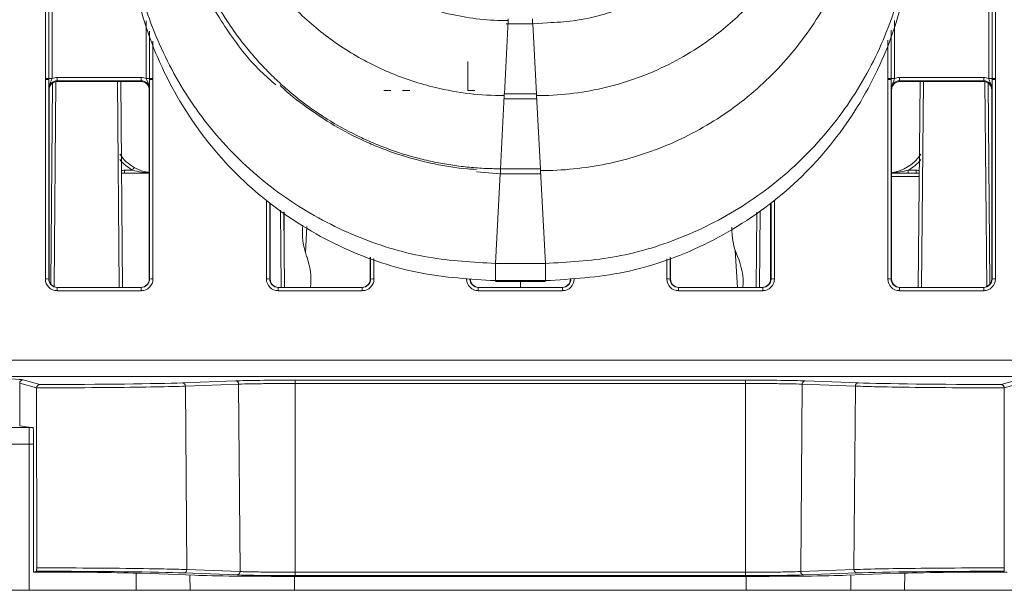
# Model space of a CAD drawing. Header units: millimetres. Extents: x 0 to 2100, y 0 to 1485.
# Tile 4 of 68: x 497 to 556, y 268 to 302. Entities that reach past the tile are written whole.
import ezdxf

# ---------------------------------------------------------------- set-up
doc = ezdxf.new("R2010")
doc.units = ezdxf.units.MM
doc.header["$LTSCALE"] = 5

msp = doc.modelspace()

# ---------------------------------------------------------------- linework, layer by layer
at = {"color": 7, "linetype": 'Continuous', "lineweight": 15}
for p, q in [((498.227, 298.319), (498.227, 308.015)), ((498.427, 308.013), (498.427, 298.317)), ((498.627, 308.012), (498.627, 298.315)), ((554.776, 298.315), (554.776, 308.012)), ((554.976, 298.317), (554.976, 308.013)), ((555.176, 308.015), (555.176, 298.319)), ((525.741, 297.405), (525.974, 301.789)), ((525.856, 301.605), (525.977, 301.594)), ((527.427, 301.594), (528.327, 301.663)), ((525.977, 301.594), (527.427, 301.594)), ((523.552, 297.61), (523.552, 299.35)), ((498.227, 298.271), (498.227, 298.319)), ((498.227, 286.303), (498.227, 298.271)), ((498.427, 298.317), (498.427, 298.269)), ((498.427, 298.269), (498.427, 286.301)), ((498.931, 298.183), (498.931, 298.384)), ((498.931, 298.384), (503.973, 298.384)), ((503.973, 298.183), (498.931, 298.183)), ((498.931, 298.183), (498.952, 298.141)), ((503.952, 298.141), (498.952, 298.141)), ((502.744, 298.141), (502.852, 285.801)), ((503.952, 298.141), (503.973, 298.183)), ((503.973, 298.183), (503.973, 298.384)), ((504.476, 298.269), (504.476, 298.317)), ((504.476, 286.301), (504.476, 298.269)), ((504.676, 298.319), (504.676, 298.271)), ((504.676, 298.271), (504.676, 286.303)), ((548.727, 298.271), (548.727, 298.319)), ((548.727, 286.303), (548.727, 298.271)), ((548.927, 298.317), (548.927, 298.269)), ((548.927, 298.269), (548.927, 286.301)), ((549.431, 298.183), (549.431, 298.384)), ((549.431, 298.384), (554.473, 298.384)), ((554.473, 298.183), (549.431, 298.183)), ((549.431, 298.183), (549.452, 298.141)), ((554.452, 298.141), (549.452, 298.141)), ((550.551, 285.801), (550.659, 298.141)), ((554.452, 298.141), (554.473, 298.183)), ((554.473, 298.183), (554.473, 298.384)), ((554.976, 298.269), (554.976, 298.317)), ((554.976, 286.301), (554.976, 298.269)), ((555.176, 298.319), (555.176, 298.271)), ((555.176, 298.271), (555.176, 286.303)), ((498.452, 297.641), (498.431, 297.683)), ((498.452, 297.641), (498.452, 286.301)), ((498.553, 285.999), (498.658, 298.046)), ((504.473, 297.683), (504.452, 297.641)), ((504.452, 297.641), (504.452, 286.301)), ((518.942, 297.61), (518.515, 297.61)), ((520.072, 297.61), (519.644, 297.61)), ((523.979, 297.61), (523.552, 297.61)), ((548.952, 297.641), (548.931, 297.683)), ((548.952, 286.301), (548.952, 297.641)), ((554.745, 298.046), (554.85, 285.999)), ((554.973, 297.683), (554.952, 297.641)), ((554.952, 286.301), (554.952, 297.641)), ((525.503, 292.91), (525.735, 297.295)), ((525.738, 297.405), (525.741, 297.405)), ((525.738, 297.1), (525.738, 297.405)), ((525.738, 297.1), (527.665, 297.1)), ((527.662, 297.405), (525.741, 297.405)), ((527.662, 297.405), (527.665, 297.405)), ((527.665, 297.1), (527.665, 297.405)), ((527.901, 292.91), (527.668, 297.295)), ((502.974, 292.827), (503.452, 292.827)), ((502.974, 292.642), (502.974, 292.827)), ((525.5, 292.91), (525.503, 292.91)), ((527.901, 292.91), (525.503, 292.91)), ((527.901, 292.91), (527.904, 292.91)), ((527.904, 292.605), (527.904, 292.91)), ((528.202, 287.237), (527.907, 292.801)), ((549.952, 292.827), (550.429, 292.827)), ((549.952, 292.642), (549.952, 292.827)), ((550.429, 292.642), (550.429, 292.827)), ((504.452, 292.642), (502.792, 292.642)), ((524.069, 292.731), (525.5, 292.605)), ((525.5, 292.605), (527.904, 292.605)), ((548.952, 292.642), (550.611, 292.642)), ((511.702, 290.847), (511.702, 286.301)), ((541.702, 286.301), (541.702, 290.802)), ((512.525, 290.317), (512.565, 285.801)), ((540.839, 285.801), (540.878, 290.26)), ((513.815, 287.88), (513.91, 289.443)), ((517.702, 286.301), (517.702, 287.616)), ((535.702, 287.591), (535.702, 286.301)), ((539.716, 285.801), (539.581, 288.014)), ((528.202, 287.237), (525.202, 287.237)), ((525.202, 286.203), (525.202, 287.237)), ((528.202, 286.203), (528.202, 287.237)), ((498.427, 286.301), (498.452, 286.301)), ((504.452, 286.301), (504.476, 286.301)), ((511.677, 286.301), (511.702, 286.301)), ((517.702, 286.301), (517.726, 286.301)), ((535.677, 286.301), (535.702, 286.301)), ((541.702, 286.301), (541.726, 286.301)), ((548.927, 286.301), (548.952, 286.301)), ((554.952, 286.301), (554.976, 286.301)), ((498.927, 285.603), (498.927, 285.801)), ((498.927, 285.801), (503.976, 285.801)), ((503.976, 285.603), (503.976, 285.801)), ((512.177, 285.603), (512.177, 285.801)), ((512.177, 285.801), (517.226, 285.801)), ((517.226, 285.603), (517.226, 285.801)), ((524.177, 285.801), (529.226, 285.801)), ((524.177, 285.801), (524.177, 285.603)), ((528.202, 286.203), (525.202, 286.203)), ((528.202, 286.16), (525.202, 286.16)), ((525.202, 286.147), (525.202, 286.16)), ((525.202, 286.147), (528.202, 286.147)), ((526.702, 286.147), (526.702, 285.801)), ((528.202, 286.147), (528.202, 286.16)), ((529.226, 285.801), (529.226, 285.603)), ((536.177, 285.603), (536.177, 285.801)), ((536.177, 285.801), (541.226, 285.801)), ((541.226, 285.603), (541.226, 285.801)), ((549.427, 285.603), (549.427, 285.801)), ((549.427, 285.801), (554.476, 285.801)), ((554.476, 285.603), (554.476, 285.801)), ((503.976, 285.603), (498.927, 285.603)), ((517.226, 285.603), (512.177, 285.603)), ((529.226, 285.603), (524.177, 285.603)), ((541.226, 285.603), (536.177, 285.603)), ((554.476, 285.603), (549.427, 285.603)), ((425.237, 281.44), (628.166, 281.44)), ((628.166, 280.449), (425.237, 280.449)), ((496.688, 277.505), (496.688, 280.062)), ((497.701, 279.773), (496.688, 280.062)), ((496.887, 280.262), (497.888, 279.976)), ((497.701, 279.778), (497.701, 279.773)), ((497.701, 279.773), (497.706, 268.988)), ((506.44, 280.078), (509.628, 280.198)), ((509.809, 280), (506.621, 279.88)), ((506.621, 279.88), (506.708, 268.885)), ((509.809, 280), (509.898, 268.765)), ((513.202, 280.238), (540.202, 280.238)), ((513.202, 280.238), (513.202, 280.039)), ((513.202, 280.039), (513.202, 268.727)), ((540.202, 280.039), (513.202, 280.039)), ((540.202, 280.238), (540.202, 280.039)), ((540.202, 280.039), (540.202, 268.727)), ((543.595, 280), (543.506, 268.765)), ((546.782, 279.88), (543.595, 280)), ((543.776, 280.198), (546.964, 280.078)), ((546.782, 279.88), (546.695, 268.885)), ((555.515, 279.976), (556.516, 280.262)), ((555.697, 268.988), (555.703, 279.773)), ((556.716, 280.062), (555.703, 279.773)), ((555.703, 279.773), (555.703, 279.778)), ((497.489, 277.391), (496.688, 277.505)), ((492.768, 277.397), (497.252, 277.397)), ((497.252, 277.397), (497.252, 276.406)), ((497.519, 276.895), (497.523, 268.738)), ((497.252, 276.406), (492.761, 276.406)), ((497.252, 267.642), (497.252, 276.406)), ((497.694, 268.787), (497.523, 268.738)), ((503.991, 268.662), (507.181, 268.543)), ((509.717, 268.564), (506.527, 268.683)), ((506.708, 268.885), (509.898, 268.765)), ((513.202, 268.525), (513.202, 268.727)), ((513.202, 268.727), (540.202, 268.727)), ((540.202, 268.525), (540.202, 268.727)), ((543.506, 268.765), (546.695, 268.885)), ((546.877, 268.683), (543.687, 268.564)), ((546.223, 268.543), (549.413, 268.662)), ((540.202, 268.525), (513.202, 268.525)), ((513.202, 268.476), (540.202, 268.476)), ((492.684, 267.642), (497.252, 267.642)), ((497.252, 267.642), (503.675, 267.642)), ((503.675, 267.642), (506.9, 267.642)), ((506.9, 267.642), (513.165, 267.642)), ((513.165, 267.642), (540.238, 267.642)), ((540.238, 267.642), (546.503, 267.642)), ((546.503, 267.642), (549.729, 267.642)), ((549.729, 267.642), (556.152, 267.642))]:
    msp.add_line(p, q, dxfattribs=at)
at = {"color": 8, "linetype": 'Continuous', "lineweight": 15}
for p, q in [((504.276, 298.315), (504.276, 301.78)), ((525.977, 301.594), (525.977, 301.899)), ((527.427, 301.594), (527.427, 301.899)), ((527.662, 297.405), (527.44, 301.599)), ((549.127, 301.794), (549.127, 298.315)), ((504.476, 298.317), (504.476, 301.167)), ((548.927, 301.212), (548.927, 298.317)), ((504.676, 300.554), (504.676, 298.319)), ((548.727, 298.319), (548.727, 300.611)), ((498.859, 298.132), (498.752, 285.843)), ((502.652, 285.801), (502.544, 298.141)), ((550.859, 298.141), (550.751, 285.801)), ((554.652, 285.843), (554.545, 298.132)), ((525.5, 292.605), (525.5, 292.91)), ((525.202, 287.237), (525.487, 292.61)), ((550.609, 292.444), (548.952, 292.444)), ((511.477, 286.303), (511.477, 290.989)), ((541.926, 291.019), (541.926, 286.303)), ((511.677, 290.862), (511.677, 286.301)), ((512.365, 285.801), (512.324, 290.437)), ((541.726, 286.301), (541.726, 290.826)), ((541.079, 290.38), (541.039, 285.801)), ((517.726, 286.301), (517.726, 287.607)), ((517.926, 287.538), (517.926, 286.303)), ((535.477, 286.303), (535.477, 287.518)), ((535.677, 287.583), (535.677, 286.301)), ((497.519, 276.406), (497.252, 276.406)), ((503.675, 267.642), (503.667, 268.673)), ((506.9, 267.642), (506.893, 268.554)), ((546.503, 267.642), (546.51, 268.554)), ((549.729, 267.642), (549.737, 268.673)), ((513.165, 267.642), (513.165, 268.476)), ((540.238, 267.642), (540.238, 268.476))]:
    msp.add_line(p, q, dxfattribs=at)
at = {"color": 7, "linetype": 'Continuous', "lineweight": 15}
for centre, radius, start, end in [((498.276, 292.392), 5.927, 88.54048, 90.47395), ((498.277, 292.422), 5.849, 88.52467, 90.48406), ((498.578, 304.242), 5.927, 268.54048, 270.47395), ((504.325, 304.242), 5.927, 269.52605, 271.45952), ((504.627, 292.392), 5.927, 89.52605, 91.45952), ((504.627, 292.422), 5.849, 89.51594, 91.47533), ((548.776, 292.392), 5.927, 88.54048, 90.47395), ((548.777, 292.422), 5.849, 88.52467, 90.48406), ((549.078, 304.242), 5.927, 268.54048, 270.47395), ((554.825, 304.242), 5.927, 269.52605, 271.45952), ((555.127, 292.392), 5.927, 89.52605, 91.45952), ((555.127, 292.422), 5.849, 89.51594, 91.47533), ((504.843, 295.242), 2.6, 214.28508, 240.20198), ((504.843, 295.257), 2.8, 219.98336, 240.20198), ((548.56, 295.242), 2.6, 278.66417, 325.71492), ((548.56, 295.257), 2.8, 299.79802, 320.01664), ((504.548, 292.251), 1.238, 143.60023, 152.27183), ((517.638, 289.054), 4, 173.17276, 200.43256), ((543.382, 289.26), 4, 177.91256, 203.61607), ((510.142, 286.261), 4, 353.40238, 20.43256), ((536.052, 286.055), 4, 356.36533, 23.61607), ((498.277, 280.454), 5.849, 88.52467, 90.48406), ((504.627, 280.454), 5.849, 89.51594, 91.47533), ((511.527, 280.454), 5.849, 88.52467, 90.48406), ((517.877, 280.454), 5.849, 89.51594, 91.47533), ((535.527, 280.454), 5.849, 88.52467, 90.48406), ((541.877, 280.454), 5.849, 89.51594, 91.47533), ((548.777, 280.454), 5.849, 88.52467, 90.48406), ((555.127, 280.454), 5.849, 89.51594, 91.47533), ((496.888, 280.062), 0.2, 90.12063, 179.97761), ((506.428, 279.886), 0.193, 358.2872, 86.59189), ((509.616, 280.005), 0.193, 358.2872, 86.59189), ((543.787, 280.005), 0.193, 93.40811, 181.7128), ((546.975, 279.886), 0.193, 93.40811, 181.7128), ((506.515, 268.876), 0.193, 273.47344, 2.64281), ((509.705, 268.757), 0.193, 273.47344, 2.64281), ((543.699, 268.757), 0.193, 177.35719, 266.52656), ((546.888, 268.876), 0.193, 177.35719, 266.52656)]:
    msp.add_arc(centre, radius, start, end, dxfattribs=at)
at = {"color": 8, "linetype": 'Continuous', "lineweight": 15}
for centre, start, end in [((502.974, 292.427), 90, 117.25733), ((550.429, 292.427), 62.74267, 90)]:
    msp.add_arc(centre, 0.4, start, end, dxfattribs=at)
at = {"color": 7, "linetype": 'Continuous', "lineweight": 15}
for centre, major_axis, ratio, start_param, end_param in [((498.931, 297.683), (0.362, -0.345), 0.999832, 2.3335, 3.90422), ((498.952, 297.641), (0.425, -0.263), 0.999915, 2.124401, 3.695121), ((498.931, 297.684), (0.595, -0.368), 0.999915, 2.124401, 2.572762), ((503.952, 297.641), (0.425, 0.263), 0.999915, 5.729657, 7.300377), ((503.973, 297.684), (0.595, 0.368), 0.999915, 0.56883, 1.017192), ((503.973, 297.683), (0.362, 0.345), 0.999832, 5.520558, 7.091278), ((549.431, 297.683), (0.362, -0.345), 0.999832, 2.3335, 3.90422), ((549.452, 297.641), (0.425, -0.263), 0.999915, 2.124401, 3.695121), ((549.431, 297.684), (0.595, -0.368), 0.999915, 2.124401, 2.572762), ((554.452, 297.641), (0.425, 0.263), 0.999915, 5.729657, 7.300377), ((554.473, 297.684), (0.595, 0.368), 0.999915, 0.56883, 1.017192), ((554.473, 297.683), (0.362, 0.345), 0.999832, 5.520558, 7.091278), ((512.735, 289.211), (-0.033, 3.814), 0.052432, 1.271769, 1.570261), ((540.668, 289.211), (0.033, 3.814), 0.052432, 4.712924, 5.002772), ((498.927, 286.303), (0.595, 0.368), 0.999915, 2.588064, 4.158784), ((498.927, 286.301), (0.439, 0.24), 0.999873, 2.641898, 4.212618), ((498.952, 286.301), (0.425, 0.263), 0.999915, 2.588064, 4.158784), ((503.952, 286.301), (0.425, -0.263), 0.999915, 5.265994, 6.836714), ((503.976, 286.303), (0.595, -0.368), 0.999915, 5.265994, 6.836714), ((503.976, 286.301), (0.439, -0.24), 0.999873, 5.21216, 6.78288), ((512.177, 286.303), (0.595, 0.368), 0.999915, 2.588064, 4.158784), ((512.177, 286.301), (0.439, 0.24), 0.999873, 2.641898, 4.212618), ((512.202, 286.301), (0.425, 0.263), 0.999915, 2.588064, 4.158784), ((517.202, 286.301), (0.425, -0.263), 0.999915, 5.265994, 6.836714), ((517.226, 286.303), (0.595, -0.368), 0.999915, 5.265994, 6.836714), ((517.226, 286.301), (0.439, -0.24), 0.999873, 5.21216, 6.78288), ((524.177, 286.303), (0.595, 0.368), 0.999915, 2.588064, 4.158784), ((524.177, 286.301), (0.439, 0.24), 0.999873, 2.641898, 4.212618), ((524.202, 286.301), (0.425, 0.263), 0.999915, 2.588064, 4.158784), ((529.202, 286.301), (0.425, -0.263), 0.999915, 5.265994, 6.836714), ((529.226, 286.303), (0.595, -0.368), 0.999915, 5.265994, 6.836714), ((529.226, 286.301), (0.439, -0.24), 0.999873, 5.21216, 6.78288), ((536.177, 286.303), (0.595, 0.368), 0.999915, 2.588064, 4.158784), ((536.177, 286.301), (0.439, 0.24), 0.999873, 2.641898, 4.212618), ((536.202, 286.301), (0.425, 0.263), 0.999915, 2.588064, 4.158784), ((541.202, 286.301), (0.425, -0.263), 0.999915, 5.265994, 6.836714), ((541.226, 286.303), (0.595, -0.368), 0.999915, 5.265994, 6.836714), ((541.226, 286.301), (0.439, -0.24), 0.999873, 5.21216, 6.78288), ((549.427, 286.303), (0.595, 0.368), 0.999915, 2.588064, 4.158784), ((549.427, 286.301), (0.439, 0.24), 0.999873, 2.641898, 4.212618), ((549.452, 286.301), (0.425, 0.263), 0.999915, 2.588064, 4.158784), ((554.452, 286.301), (0.425, -0.263), 0.999915, 5.265994, 6.836714), ((554.476, 286.303), (0.595, -0.368), 0.999915, 5.265994, 6.836714), ((554.476, 286.301), (0.439, -0.24), 0.999873, 5.21216, 6.78288), ((489.202, 280.253), (7.7, 0), 0.017455, 0.061087, 3.080506), ((497.202, 280.154), (10.192, 0), 0.017455, 4.779781, 5.846991), ((513.202, 280.169), (3.943, 0), 0.017455, 1.570796, 2.705398), ((540.202, 280.169), (3.943, 0), 0.017455, 0.436194, 1.570796), ((556.202, 280.154), (10.192, 0), 0.017455, 3.577787, 4.644996), ((497.202, 268.607), (7.491, 0), 0.017455, 0.43647, 1.52785), ((497.202, 268.607), (10.29, 0), 0.017455, 0.43647, 1.522898), ((513.202, 268.592), (3.846, 0), 0.017455, 3.578063, 4.712389), ((540.202, 268.592), (3.846, 0), 0.017455, 4.712389, 5.846715), ((556.202, 268.607), (10.29, 0), 0.017455, 1.618694, 2.705122), ((556.202, 268.607), (7.491, 0), 0.017455, 1.613742, 2.705122), ((513.202, 268.592), (6.644, 0), 0.017455, 3.578063, 4.712389), ((540.202, 268.592), (6.644, 0), 0.017455, 4.712389, 5.846715)]:
    msp.add_ellipse(centre, major_axis=major_axis, ratio=ratio, start_param=start_param, end_param=end_param, dxfattribs=at)
at = {"color": 8, "linetype": 'Continuous', "lineweight": 15}
msp.add_ellipse((497.252, 277.45), major_axis=(6.01, 0), ratio=0.008727, start_param=4.712389, end_param=4.754604, dxfattribs=at)
at = {"color": 7, "linetype": 'Continuous', "lineweight": 15}
for points, knots in [([(508.035, 314.994), (508.036, 314.838), (508.043, 314.018), (508.17, 312.537), (508.556, 310.579), (509.16, 308.678), (509.975, 306.856), (511.149, 304.865), (512.484, 303.189), (513.885, 301.82), (515.393, 300.572), (517.052, 299.517), (519.263, 298.469), (521.318, 297.794), (523.645, 297.378), (525.031, 297.295), (525.732, 297.295), (525.735, 297.295)], [0, 0, 0, 0, 0.016818, 0.08849, 0.160163, 0.231834, 0.303507, 0.375179, 0.480935, 0.533676, 0.586417, 0.692105, 0.744811, 0.850499, 0.92434, 0.999652, 1, 1, 1, 1]), ([(527.668, 297.295), (527.834, 297.296), (528.663, 297.304), (530.155, 297.434), (532.112, 297.823), (534.013, 298.431), (535.833, 299.249), (537.822, 300.426), (539.496, 301.763), (540.863, 303.166), (542.108, 304.676), (543.16, 306.337), (544.205, 308.55), (544.873, 310.607), (545.299, 312.928), (545.345, 314.304), (545.369, 314.994)], [0, 0, 0, 0, 0.017891, 0.089563, 0.161236, 0.232907, 0.30458, 0.376251, 0.482013, 0.534758, 0.587501, 0.693184, 0.745887, 0.851569, 0.925577, 1, 1, 1, 1]), ([(505.652, 312.453), (505.696, 311.441), (505.775, 309.634), (506.294, 307.315), (506.875, 305.53), (507.705, 303.546), (509.043, 301.239), (510.602, 299.184), (511.733, 298.214), (512.046, 297.946)], [0, 0, 0, 0, 0.185675, 0.331755, 0.435076, 0.530386, 0.726532, 0.924196, 1, 1, 1, 1]), ([(525.5, 292.91), (525.334, 292.912), (524.837, 292.916), (524.009, 292.959), (523.019, 293.06), (522.2, 293.186), (521.386, 293.343), (520.255, 293.607), (519.146, 293.956), (518.218, 294.314), (517.606, 294.569), (516.551, 295.055), (515.39, 295.702), (514.422, 296.343), (513.749, 296.826), (513.094, 297.335), (512.341, 297.985), (511.621, 298.672), (510.938, 299.395), (510.292, 300.151), (509.685, 300.94), (509.119, 301.758), (508.596, 302.604), (508.116, 303.475), (507.681, 304.37), (507.356, 305.133), (507.062, 305.907), (506.69, 307.007), (506.403, 308.134), (506.189, 309.275), (505.994, 310.546), (505.956, 311.666), (505.929, 312.455)], [0, 0, 0, 0, 0.0161869, 0.0485685, 0.0809501, 0.1133318, 0.1295187, 0.1619003, 0.2267261, 0.242913, 0.2590999, 0.2914815, 0.3563072, 0.3886889, 0.4048758, 0.4372574, 0.4696389, 0.5020206, 0.5344024, 0.5667839, 0.5991655, 0.6315471, 0.6639289, 0.6963105, 0.728692, 0.7610737, 0.7772606, 0.8096422, 0.874468, 0.8906549, 0.9230365, 1, 1, 1, 1]), ([(511.127, 312.225), (511.375, 311.608), (511.87, 310.374), (512.902, 308.661), (514.125, 307.083), (515.541, 305.674), (517.123, 304.454), (518.846, 303.444), (520.682, 302.658), (522.501, 302.14), (524.27, 301.851), (525.4, 301.789), (525.971, 301.789), (525.974, 301.789)], [0, 0, 0, 0, 0.1030974, 0.2061928, 0.3092883, 0.4123857, 0.5154801, 0.6185775, 0.7216734, 0.8247686, 0.9113682, 0.9995554, 1, 1, 1, 1]), ([(527.907, 292.801), (528.072, 292.802), (528.902, 292.808), (530.393, 292.926), (532.356, 293.277), (533.793, 293.689), (535.2, 294.19), (536.574, 294.781), (538.317, 295.75), (539.952, 296.891), (541.464, 298.191), (542.836, 299.638), (544.055, 301.216), (545.107, 302.91), (545.984, 304.701), (546.669, 306.573), (547.346, 309.131), (547.456, 311.108), (547.529, 312.421)], [0, 0, 0, 0, 0.016137, 0.080764, 0.145391, 0.210017, 0.226154, 0.290782, 0.355408, 0.420035, 0.484661, 0.549289, 0.613915, 0.678542, 0.743168, 0.807796, 0.872422, 1, 1, 1, 1]), ([(503.202, 309.237), (503.273, 307.895), (503.42, 305.131), (504.644, 301.031), (506.674, 297.088), (509.535, 293.571), (513.053, 290.709), (516.996, 288.68), (521.096, 287.456), (523.86, 287.309), (525.202, 287.237)], [0, 0, 0, 0, 0.116516, 0.240011, 0.368641, 0.5, 0.631359, 0.759989, 0.883484, 1, 1, 1, 1]), ([(528.202, 287.237), (529.544, 287.309), (532.308, 287.456), (536.408, 288.68), (540.351, 290.709), (543.868, 293.571), (546.73, 297.088), (548.759, 301.031), (549.983, 305.131), (550.13, 307.895), (550.202, 309.237)], [0, 0, 0, 0, 0.116516, 0.240011, 0.368641, 0.5, 0.631359, 0.759989, 0.883484, 1, 1, 1, 1]), ([(525.202, 286.203), (523.693, 286.294), (520.578, 286.48), (515.997, 288.032), (511.697, 290.587), (507.98, 294.183), (505.217, 298.558), (503.507, 303.348), (503.301, 306.62), (503.202, 308.203)], [0, 0, 0, 0, 0.131017, 0.270531, 0.415795, 0.563268, 0.715883, 0.862537, 1, 1, 1, 1]), ([(550.202, 308.203), (550.111, 306.694), (549.925, 303.579), (548.374, 298.999), (545.817, 294.698), (542.222, 290.982), (537.847, 288.218), (533.057, 286.509), (529.785, 286.303), (528.202, 286.203)], [0, 0, 0, 0, 0.131017, 0.270531, 0.415795, 0.563268, 0.715883, 0.862537, 1, 1, 1, 1]), ([(528.327, 301.663), (528.841, 301.689), (529.995, 301.747), (531.572, 302.11), (533.004, 302.59), (533.917, 302.93), (534.363, 303.19), (534.447, 303.239)], [0, 0, 0, 0, 0.241913, 0.543757, 0.757168, 0.954074, 1, 1, 1, 1]), ([(498.431, 297.683), (498.431, 297.684), (498.431, 297.703), (498.43, 297.774), (498.429, 297.905), (498.428, 298.086), (498.427, 298.217), (498.427, 298.269)], [0, 0, 0, 0, 0.005551, 0.123014, 0.446974, 0.782817, 1, 1, 1, 1]), ([(498.431, 297.683), (498.431, 297.684), (498.431, 297.716), (498.438, 297.827), (498.489, 297.995), (498.571, 298.163), (498.611, 298.272), (498.627, 298.315)], [0, 0, 0, 0, 0.006601, 0.146171, 0.501239, 0.799231, 1, 1, 1, 1]), ([(504.276, 298.315), (504.292, 298.272), (504.332, 298.163), (504.415, 297.995), (504.465, 297.827), (504.473, 297.716), (504.473, 297.684), (504.473, 297.683)], [0, 0, 0, 0, 0.200769, 0.498761, 0.853829, 0.993399, 1, 1, 1, 1]), ([(504.476, 298.269), (504.476, 298.217), (504.476, 298.086), (504.475, 297.905), (504.474, 297.774), (504.473, 297.703), (504.473, 297.684), (504.473, 297.683)], [0, 0, 0, 0, 0.217183, 0.553026, 0.876986, 0.994449, 1, 1, 1, 1]), ([(548.931, 297.683), (548.931, 297.684), (548.931, 297.703), (548.93, 297.774), (548.929, 297.905), (548.928, 298.086), (548.927, 298.217), (548.927, 298.269)], [0, 0, 0, 0, 0.005551, 0.123014, 0.446974, 0.782817, 1, 1, 1, 1]), ([(548.931, 297.683), (548.931, 297.684), (548.931, 297.716), (548.938, 297.827), (548.989, 297.995), (549.071, 298.163), (549.111, 298.272), (549.127, 298.315)], [0, 0, 0, 0, 0.006601, 0.146171, 0.501239, 0.799231, 1, 1, 1, 1]), ([(554.776, 298.315), (554.792, 298.272), (554.832, 298.163), (554.915, 297.995), (554.965, 297.827), (554.973, 297.716), (554.973, 297.684), (554.973, 297.683)], [0, 0, 0, 0, 0.2007687, 0.4987608, 0.8538291, 0.9933988, 1, 1, 1, 1]), ([(554.976, 298.269), (554.976, 298.217), (554.976, 298.086), (554.975, 297.905), (554.974, 297.774), (554.973, 297.703), (554.973, 297.684), (554.973, 297.683)], [0, 0, 0, 0, 0.217183, 0.553026, 0.876986, 0.994449, 1, 1, 1, 1]), ([(512.305, 297.9), (512.316, 297.889), (512.796, 297.407), (513.873, 296.591), (515.524, 295.48), (517.001, 294.714), (518.525, 294.06), (519.783, 293.631), (520.907, 293.339), (522.041, 293.094), (523.044, 292.914), (523.892, 292.88), (524.076, 292.872)], [0, 0, 0, 0, 0.003767, 0.156399, 0.3090338, 0.4616659, 0.5379089, 0.6905433, 0.7667861, 0.8048984, 0.957533, 1, 1, 1, 1]), ([(503.551, 292.986), (503.717, 292.899), (504.011, 292.746), (504.318, 292.715), (504.452, 292.702)], [0, 0, 0, 0, 0.563532, 1, 1, 1, 1]), ([(497.888, 279.976), (497.888, 279.976), (497.869, 279.976), (497.827, 279.968), (497.771, 279.936), (497.73, 279.885), (497.706, 279.832), (497.703, 279.796), (497.701, 279.778)], [0, 0, 0, 0, 0.007542, 0.221704, 0.505992, 0.711534, 0.855399, 1, 1, 1, 1]), ([(506.621, 279.88), (506.563, 279.878), (506.274, 279.868), (505.349, 279.842), (503.354, 279.808), (500.537, 279.783), (498.539, 279.779), (497.701, 279.778)], [0, 0, 0, 0, 0.0355464, 0.1781312, 0.4659669, 0.7760309, 1, 1, 1, 1]), ([(513.202, 280.039), (513.068, 280.039), (512.516, 280.039), (511.566, 280.034), (510.48, 280.02), (510.036, 280.007), (509.809, 280)], [0, 0, 0, 0, 0.094734, 0.391939, 0.689144, 1, 1, 1, 1]), ([(543.595, 280), (543.534, 280.002), (543.284, 280.011), (542.628, 280.024), (541.504, 280.037), (540.642, 280.038), (540.202, 280.039)], [0, 0, 0, 0, 0.094734, 0.392027, 0.689322, 1, 1, 1, 1]), ([(555.703, 279.778), (555.57, 279.778), (554.903, 279.778), (553.17, 279.783), (550.575, 279.802), (548.172, 279.837), (547.193, 279.868), (546.782, 279.88)], [0, 0, 0, 0, 0.035541, 0.178126, 0.465963, 0.775977, 1, 1, 1, 1]), ([(555.515, 279.976), (555.516, 279.976), (555.534, 279.976), (555.576, 279.968), (555.632, 279.936), (555.674, 279.885), (555.697, 279.832), (555.701, 279.796), (555.703, 279.778)], [0, 0, 0, 0, 0.0075417, 0.2217043, 0.5059924, 0.7115337, 0.855399, 1, 1, 1, 1]), ([(497.489, 277.391), (497.492, 277.385), (497.499, 277.373), (497.508, 277.286), (497.515, 277.158), (497.519, 277.019), (497.519, 276.929), (497.519, 276.895)], [0, 0, 0, 0, 0.2171503, 0.4343015, 0.6514308, 0.8685224, 1, 1, 1, 1]), ([(497.694, 268.787), (497.696, 268.789), (497.699, 268.794), (497.702, 268.83), (497.705, 268.881), (497.706, 268.937), (497.706, 268.974), (497.706, 268.988)], [0, 0, 0, 0, 0.21591, 0.431821, 0.647721, 0.863604, 1, 1, 1, 1]), ([(497.706, 268.988), (497.84, 268.988), (498.507, 268.987), (500.239, 268.982), (502.846, 268.964), (505.287, 268.928), (506.285, 268.898), (506.708, 268.885)], [0, 0, 0, 0, 0.035228, 0.17653, 0.461726, 0.771843, 1, 1, 1, 1]), ([(509.898, 268.765), (509.958, 268.763), (510.204, 268.754), (510.848, 268.741), (511.941, 268.729), (512.777, 268.727), (513.202, 268.727)], [0, 0, 0, 0, 0.097297, 0.394655, 0.692014, 1, 1, 1, 1]), ([(540.202, 268.727), (540.335, 268.727), (540.877, 268.727), (541.805, 268.732), (542.857, 268.745), (543.287, 268.759), (543.506, 268.765)], [0, 0, 0, 0, 0.097297, 0.394568, 0.691837, 1, 1, 1, 1]), ([(546.695, 268.885), (546.753, 268.887), (547.043, 268.897), (547.966, 268.923), (549.962, 268.957), (552.804, 268.982), (554.836, 268.986), (555.697, 268.988)], [0, 0, 0, 0, 0.035228, 0.17653, 0.461724, 0.771892, 1, 1, 1, 1]), ([(555.697, 268.988), (555.697, 268.966), (555.697, 268.921), (555.7, 268.861), (555.703, 268.815), (555.706, 268.791), (555.708, 268.788), (555.709, 268.787)], [0, 0, 0, 0, 0.215865, 0.43173, 0.647601, 0.863489, 1, 1, 1, 1])]:
    msp.add_open_spline(points, degree=3, knots=knots, dxfattribs=at)
at = {"color": 8, "linetype": 'Continuous', "lineweight": 15}
for points, knots in [([(504.452, 292.672), (504.298, 292.679), (503.962, 292.695), (503.631, 292.781), (503.452, 292.827)], [0, 0, 0, 0, 0.457825, 1, 1, 1, 1]), ([(548.952, 292.662), (549.07, 292.672), (549.405, 292.7), (549.737, 292.777), (549.952, 292.827)], [0, 0, 0, 0, 0.353593, 1, 1, 1, 1])]:
    msp.add_open_spline(points, degree=3, knots=knots, dxfattribs=at)

doc.saveas('drawing.dxf')
